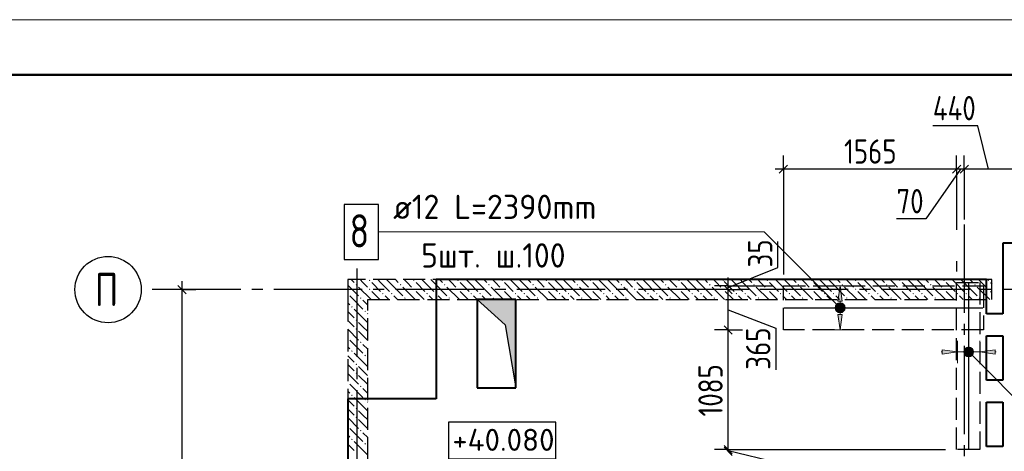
# Model space of a CAD drawing. Header units: millimetres. Extents: x 40580 to 1168286, y -220995 to 81020.
# Tile 192 of 194: x 516668 to 525581, y -90277 to -86368. Entities that reach past the tile are written whole.
import ezdxf

# ---------------------------------------------------------------- set-up
doc = ezdxf.new("R2010")
doc.units = ezdxf.units.MM
for name, pattern in [('______2', [270, 200, -70]), ('______5', [1100, 800, -100, 100, -100]), ('CENTER', [2, 1.25, -0.25, 0.25, -0.25])]:
    doc.linetypes.add(name, pattern=pattern)
for name, color, linetype, lineweight in [('Standard', 7, 'Continuous', 25), ('Высотные отметки', 7, 'Continuous', 25), ('ДОП Верх по Х', 7, 'Continuous', 25), ('ЖБ Перекрытие верхний уровень', 7, 'Continuous', 35), ('ОСИ', 7, 'CENTER', 15), ('Основная', 7, 'Continuous', 40), ('Позиционная метка номер позиции', 7, 'Continuous', 13), ('Примечания', 7, 'Continuous', 13)]:
    doc.layers.add(name, color=color, linetype=linetype, lineweight=lineweight)
doc.layers.add('ЖБ Стена верхний уровень', color=7, linetype='______2', true_color=0x656565)
doc.layers.add('Тонкие', color=7, linetype='Continuous')
doc.layers.add('ФВ-2', color=7, linetype='Continuous')
doc.styles.add('GOST 2.304', font='isocpeur.ttf', dxfattribs={"width": 0.8})
doc.styles.add('GOST 2.304-81', font='txt')
doc.styles.add('ISOCPEUR', font='isocpeur.ttf')

msp = doc.modelspace()

# ---------------------------------------------------------------- hatches: boundary and pattern name
at = {"layer": 'ДОП Верх по Х', "linetype": 'Continuous', "lineweight": 13, "transparency": 33554687}
for points in [[(524115, -88917.1), (524095, -88777.1), (524075, -88917.1)], [(525018.8, -89397.1), (525158.8, -89377.1), (525018.8, -89357.1)], [(525226.6, -89395.9), (525226.6, -89358.4), (525221.3, -89377.1)], [(525226.6, -89358.4), (525240.1, -89409.4), (525240.1, -89344.9)], [(525226.6, -89358.4), (525226.6, -89395.9), (525240.1, -89409.4)], [(525240.1, -89344.9), (525258.8, -89414.6), (525258.8, -89339.6)], [(525240.1, -89344.9), (525240.1, -89409.4), (525258.8, -89414.6)], [(525258.8, -89339.6), (525258.8, -89414.6), (525277.6, -89409.4)], [(525258.8, -89339.6), (525277.6, -89409.4), (525277.6, -89344.9)], [(525277.6, -89344.9), (525277.6, -89409.4), (525291.1, -89395.9)], [(525277.6, -89344.9), (525291.1, -89395.9), (525291.1, -89358.4)], [(525291.1, -89358.4), (525291.1, -89395.9), (525296.3, -89377.1)]]:
    msp.add_hatch(color=7, dxfattribs=at).paths.add_polyline_path(points)
for points in [[(524115, -89037.1), (524095, -89177.1), (524075, -89037.1)], [(525498.8, -89397.1), (525358.8, -89377.1), (525498.8, -89357.1)]]:
    msp.add_hatch(color=7, dxfattribs=at).paths.add_polyline_path(points, flags=16)
at = {"layer": 'ЖБ Стена верхний уровень', "linetype": 'Continuous', "lineweight": -3, "transparency": 33554687}
for points in [[(519709.3, -88769), (519715.8, -88762.5), (519722.3, -88769), (519715.8, -88775.5)], [(519829.3, -88729), (519835.8, -88722.5), (519842.3, -88729), (519835.8, -88735.5)], [(520109.3, -88769), (520115.8, -88762.5), (520122.3, -88769), (520115.8, -88775.5)], [(520229.3, -88729), (520235.8, -88722.5), (520242.3, -88729), (520235.8, -88735.5)], [(520509.3, -88769), (520515.8, -88762.5), (520522.3, -88769), (520515.8, -88775.5)], [(520629.3, -88729), (520635.8, -88722.5), (520642.3, -88729), (520635.8, -88735.5)], [(520909.3, -88769), (520915.8, -88762.5), (520922.3, -88769), (520915.8, -88775.5)], [(521029.3, -88729), (521035.8, -88722.5), (521042.3, -88729), (521035.8, -88735.5)], [(521309.3, -88769), (521315.8, -88762.5), (521322.3, -88769), (521315.8, -88775.5)], [(521429.3, -88729), (521435.8, -88722.5), (521442.3, -88729), (521435.8, -88735.5)], [(521709.3, -88769), (521715.8, -88762.5), (521722.3, -88769), (521715.8, -88775.5)], [(521829.3, -88729), (521835.8, -88722.5), (521842.3, -88729), (521835.8, -88735.5)], [(522109.3, -88769), (522115.8, -88762.5), (522122.3, -88769), (522115.8, -88775.5)], [(522229.3, -88729), (522235.8, -88722.5), (522242.3, -88729), (522235.8, -88735.5)], [(522509.3, -88769), (522515.8, -88762.5), (522522.3, -88769), (522515.8, -88775.5)], [(522629.3, -88729), (522635.8, -88722.5), (522642.3, -88729), (522635.8, -88735.5)], [(522909.3, -88769), (522915.8, -88762.5), (522922.3, -88769), (522915.8, -88775.5)], [(523029.3, -88729), (523035.8, -88722.5), (523042.3, -88729), (523035.8, -88735.5)], [(523309.3, -88769), (523315.8, -88762.5), (523322.3, -88769), (523315.8, -88775.5)], [(523429.3, -88729), (523435.8, -88722.5), (523442.3, -88729), (523435.8, -88735.5)], [(523709.3, -88769), (523715.8, -88762.5), (523722.3, -88769), (523715.8, -88775.5)], [(523829.3, -88729), (523835.8, -88722.5), (523842.3, -88729), (523835.8, -88735.5)], [(524109.3, -88769), (524115.8, -88762.5), (524122.3, -88769), (524115.8, -88775.5)], [(524229.3, -88729), (524235.8, -88722.5), (524242.3, -88729), (524235.8, -88735.5)], [(524509.3, -88769), (524515.8, -88762.5), (524522.3, -88769), (524515.8, -88775.5)], [(524629.3, -88729), (524635.8, -88722.5), (524642.3, -88729), (524635.8, -88735.5)], [(524909.3, -88769), (524915.8, -88762.5), (524922.3, -88769), (524915.8, -88775.5)], [(525029.3, -88729), (525035.8, -88722.5), (525042.3, -88729), (525035.8, -88735.5)], [(525309.3, -88769), (525315.8, -88762.5), (525322.3, -88769), (525315.8, -88775.5)], [(525429.3, -88729), (525435.8, -88722.5), (525442.3, -88729), (525435.8, -88735.5)], [(519638.8, -88845.5), (519642.3, -88849), (519638.8, -88852.4)], [(519829.3, -88809), (519835.8, -88802.5), (519842.3, -88809), (519835.8, -88815.5)], [(519949.3, -88849), (519955.8, -88842.5), (519962.3, -88849), (519955.8, -88855.5)], [(520029.3, -88849), (520035.8, -88842.5), (520042.3, -88849), (520035.8, -88855.5)], [(520229.3, -88809), (520235.8, -88802.5), (520242.3, -88809), (520235.8, -88815.5)], [(520349.3, -88849), (520355.8, -88842.5), (520362.3, -88849), (520355.8, -88855.5)], [(520429.3, -88849), (520435.8, -88842.5), (520442.3, -88849), (520435.8, -88855.5)], [(520629.3, -88809), (520635.8, -88802.5), (520642.3, -88809), (520635.8, -88815.5)], [(520749.3, -88849), (520755.8, -88842.5), (520762.3, -88849), (520755.8, -88855.5)], [(520829.3, -88849), (520835.8, -88842.5), (520842.3, -88849), (520835.8, -88855.5)], [(521029.3, -88809), (521035.8, -88802.5), (521042.3, -88809), (521035.8, -88815.5)], [(521149.3, -88849), (521155.8, -88842.5), (521162.3, -88849), (521155.8, -88855.5)], [(521229.3, -88849), (521235.8, -88842.5), (521242.3, -88849), (521235.8, -88855.5)], [(521429.3, -88809), (521435.8, -88802.5), (521442.3, -88809), (521435.8, -88815.5)], [(521549.3, -88849), (521555.8, -88842.5), (521562.3, -88849), (521555.8, -88855.5)], [(521629.3, -88849), (521635.8, -88842.5), (521642.3, -88849), (521635.8, -88855.5)], [(521829.3, -88809), (521835.8, -88802.5), (521842.3, -88809), (521835.8, -88815.5)], [(521949.3, -88849), (521955.8, -88842.5), (521962.3, -88849), (521955.8, -88855.5)], [(522029.3, -88849), (522035.8, -88842.5), (522042.3, -88849), (522035.8, -88855.5)], [(522229.3, -88809), (522235.8, -88802.5), (522242.3, -88809), (522235.8, -88815.5)], [(522349.3, -88849), (522355.8, -88842.5), (522362.3, -88849), (522355.8, -88855.5)], [(522429.3, -88849), (522435.8, -88842.5), (522442.3, -88849), (522435.8, -88855.5)], [(522629.3, -88809), (522635.8, -88802.5), (522642.3, -88809), (522635.8, -88815.5)], [(522749.3, -88849), (522755.8, -88842.5), (522762.3, -88849), (522755.8, -88855.5)], [(522829.3, -88849), (522835.8, -88842.5), (522842.3, -88849), (522835.8, -88855.5)], [(523029.3, -88809), (523035.8, -88802.5), (523042.3, -88809), (523035.8, -88815.5)], [(523149.3, -88849), (523155.8, -88842.5), (523162.3, -88849), (523155.8, -88855.5)], [(523229.3, -88849), (523235.8, -88842.5), (523242.3, -88849), (523235.8, -88855.5)], [(523429.3, -88809), (523435.8, -88802.5), (523442.3, -88809), (523435.8, -88815.5)], [(523549.3, -88849), (523555.8, -88842.5), (523562.3, -88849), (523555.8, -88855.5)], [(523629.3, -88849), (523635.8, -88842.5), (523642.3, -88849), (523635.8, -88855.5)], [(523829.3, -88809), (523835.8, -88802.5), (523842.3, -88809), (523835.8, -88815.5)], [(523949.3, -88849), (523955.8, -88842.5), (523962.3, -88849), (523955.8, -88855.5)], [(524029.3, -88849), (524035.8, -88842.5), (524042.3, -88849), (524035.8, -88855.5)], [(524229.3, -88809), (524235.8, -88802.5), (524242.3, -88809), (524235.8, -88815.5)], [(524349.3, -88849), (524355.8, -88842.5), (524362.3, -88849), (524355.8, -88855.5)], [(524429.3, -88849), (524435.8, -88842.5), (524442.3, -88849), (524435.8, -88855.5)], [(524629.3, -88809), (524635.8, -88802.5), (524642.3, -88809), (524635.8, -88815.5)], [(524749.3, -88849), (524755.8, -88842.5), (524762.3, -88849), (524755.8, -88855.5)], [(524829.3, -88849), (524835.8, -88842.5), (524842.3, -88849), (524835.8, -88855.5)], [(525029.3, -88809), (525035.8, -88802.5), (525042.3, -88809), (525035.8, -88815.5)], [(525149.3, -88849), (525155.8, -88842.5), (525162.3, -88849), (525155.8, -88855.5)], [(525229.3, -88849), (525235.8, -88842.5), (525242.3, -88849), (525235.8, -88855.5)], [(525429.3, -88809), (525435.8, -88802.5), (525442.3, -88809), (525435.8, -88815.5)], [(519749.3, -88889), (519755.8, -88882.5), (519762.3, -88889), (519755.8, -88895.5)], [(520149.3, -88889), (520155.8, -88882.5), (520162.3, -88889), (520155.8, -88895.5)], [(520549.3, -88889), (520555.8, -88882.5), (520562.3, -88889), (520555.8, -88895.5)], [(520949.3, -88889), (520955.8, -88882.5), (520962.3, -88889), (520955.8, -88895.5)], [(521349.3, -88889), (521355.8, -88882.5), (521362.3, -88889), (521355.8, -88895.5)], [(521749.3, -88889), (521755.8, -88882.5), (521762.3, -88889), (521755.8, -88895.5)], [(522149.3, -88889), (522155.8, -88882.5), (522162.3, -88889), (522155.8, -88895.5)], [(522549.3, -88889), (522555.8, -88882.5), (522562.3, -88889), (522555.8, -88895.5)], [(522949.3, -88889), (522955.8, -88882.5), (522962.3, -88889), (522955.8, -88895.5)], [(523349.3, -88889), (523355.8, -88882.5), (523362.3, -88889), (523355.8, -88895.5)], [(523749.3, -88889), (523755.8, -88882.5), (523762.3, -88889), (523755.8, -88895.5)], [(524149.3, -88889), (524155.8, -88882.5), (524162.3, -88889), (524155.8, -88895.5)], [(524549.3, -88889), (524555.8, -88882.5), (524562.3, -88889), (524555.8, -88895.5)], [(524949.3, -88889), (524955.8, -88882.5), (524962.3, -88889), (524955.8, -88895.5)], [(525349.3, -88889), (525355.8, -88882.5), (525362.3, -88889), (525355.8, -88895.5)], [(519669.3, -88969), (519675.8, -88962.5), (519682.3, -88969), (519675.8, -88975.5)], [(519789.3, -89009), (519795.8, -89002.5), (519802.3, -89009), (519795.8, -89015.5)], [(519709.3, -89089), (519715.8, -89082.5), (519722.3, -89089), (519715.8, -89095.5)], [(519709.3, -89169), (519715.8, -89162.5), (519722.3, -89169), (519715.8, -89175.5)], [(519638.8, -89245.5), (519642.3, -89249), (519638.8, -89252.4)], [(519749.3, -89289), (519755.8, -89282.5), (519762.3, -89289), (519755.8, -89295.5)], [(519669.3, -89369), (519675.8, -89362.5), (519682.3, -89369), (519675.8, -89375.5)], [(519709.3, -89489), (519715.8, -89482.5), (519722.3, -89489), (519715.8, -89495.5)], [(519789.3, -89409), (519795.8, -89402.5), (519802.3, -89409), (519795.8, -89415.5)], [(519709.3, -89569), (519715.8, -89562.5), (519722.3, -89569), (519715.8, -89575.5)], [(519638.8, -89645.5), (519642.3, -89649), (519638.8, -89652.4)], [(519749.3, -89689), (519755.8, -89682.5), (519762.3, -89689), (519755.8, -89695.5)], [(519669.3, -89769), (519675.8, -89762.5), (519682.3, -89769), (519675.8, -89775.5)], [(519789.3, -89809), (519795.8, -89802.5), (519802.3, -89809), (519795.8, -89815.5)], [(519709.3, -89889), (519715.8, -89882.5), (519722.3, -89889), (519715.8, -89895.5)], [(519709.3, -89969), (519715.8, -89962.5), (519722.3, -89969), (519715.8, -89975.5)], [(519638.8, -90045.5), (519642.3, -90049), (519638.8, -90052.4)], [(519749.3, -90089), (519755.8, -90082.5), (519762.3, -90089), (519755.8, -90095.5)], [(519669.3, -90169), (519675.8, -90162.5), (519682.3, -90169), (519675.8, -90175.5)], [(519789.3, -90209), (519795.8, -90202.5), (519802.3, -90209), (519795.8, -90215.5)]]:
    msp.add_hatch(color=7, dxfattribs=at).paths.add_polyline_path(points, flags=16)
at = {"layer": 'Позиционная метка номер позиции', "linetype": 'Continuous', "lineweight": 13, "transparency": 33554687}
for points in [[(524063.2, -89008.9), (524106.5, -88933.9), (524051.7, -88988.6)], [(524051.7, -88988.6), (524106.5, -88933.9), (524083.5, -88933.9)], [(524051.7, -88988.6), (524083.5, -88933.9), (524051.7, -88965.7)], [(524051.7, -88965.7), (524083.5, -88933.9), (524063.2, -88945.3)], [(524063.2, -89008.9), (524126.8, -88945.3), (524106.5, -88933.9)], [(524083.5, -89020.4), (524126.8, -88945.3), (524063.2, -89008.9)], [(524083.5, -89020.4), (524138.3, -88965.7), (524126.8, -88945.3)], [(524106.5, -89020.4), (524138.3, -88965.7), (524083.5, -89020.4)], [(524106.5, -89020.4), (524138.3, -88988.6), (524138.3, -88965.7)], [(524138.3, -88988.6), (524106.5, -89020.4), (524126.8, -89008.9)], [(525215.5, -89365.7), (525247.4, -89333.9), (525227, -89345.3)], [(525247.4, -89333.9), (525215.5, -89365.7), (525215.5, -89388.6)], [(525247.4, -89333.9), (525215.5, -89388.6), (525270.3, -89333.9)], [(525270.3, -89333.9), (525215.5, -89388.6), (525227, -89408.9)], [(525270.3, -89333.9), (525227, -89408.9), (525290.6, -89345.3)], [(525290.6, -89345.3), (525227, -89408.9), (525247.4, -89420.4)], [(525290.6, -89345.3), (525247.4, -89420.4), (525302.1, -89365.7)], [(525302.1, -89365.7), (525247.4, -89420.4), (525270.3, -89420.4)], [(525302.1, -89365.7), (525270.3, -89420.4), (525302.1, -89388.6)], [(525302.1, -89388.6), (525270.3, -89420.4), (525290.6, -89408.9)]]:
    msp.add_hatch(color=7, dxfattribs=at).paths.add_polyline_path(points)
at = {"layer": 'ФВ-2'}
h = msp.add_hatch(color=256, dxfattribs=at)
h.dxf.hatch_style = 1
h.paths.add_polyline_path([(521147.5, -89634.1), (521064.2, -89131.7), (520808.8, -88902.1), (521138.8, -88902.1)])
h.paths.add_polyline_path([(521147.5, -89634.1), (521138.8, -88902.1), (521158.8, -88902.1), (521158.8, -89702.1)])

# ---------------------------------------------------------------- linework, layer by layer
at = {"layer": 'Standard', "color": 7, "linetype": 'Continuous', "lineweight": -3, "transparency": 33554687}
for p, q in [((525341.4, -87329.6), (524934.8, -87329.6)), ((525438.8, -87722.1), (525341.4, -87329.6)), ((523581.8, -87722.1), (523506.8, -87722.1)), ((525183.8, -87722.1), (524871.2, -88172.1)), ((525218.8, -87722.1), (525148.8, -87722.1)), ((525658.8, -87722.1), (525218.8, -87722.1)), ((524871.2, -88172.1), (524605.2, -88172.1)), ((523531.8, -88611.6), (523531.8, -88377.1)), ((523081.8, -88794.6), (523531.8, -88611.6)), ((518138.8, -88812.1), (518138.8, -88737.1)), ((523081.8, -88777.1), (523081.8, -88702.1)), ((518138.8, -92732.1), (518138.8, -88812.1)), ((523081.8, -88812.1), (523081.8, -88777.1)), ((523081.8, -89177.1), (523081.8, -88812.1)), ((523081.8, -88994.6), (523513.4, -89162.8)), ((523081.8, -90261.1), (523081.8, -89177.1)), ((523513.4, -89162.8), (523513.4, -89538)), ((523081.8, -90277.1), (523081.8, -90261.1)), ((523081.8, -90269.1), (523531.9, -90377.1))]:
    msp.add_line(p, q, dxfattribs=at)
at = {"layer": 'Standard', "color": 251, "linetype": 'Continuous', "lineweight": -3, "true_color": 0x656565, "transparency": 33554687}
for p, q in [((523581.8, -87722.1), (523581.8, -87597.1)), ((525148.8, -87722.1), (525148.8, -87597.1)), ((525218.8, -87722.1), (525218.8, -87597.1)), ((523581.8, -87722.1), (523581.8, -88677.1)), ((523581.8, -87722.1), (523581.8, -87847.1)), ((525148.8, -87722.1), (525148.8, -87847.1)), ((525218.8, -87722.1), (525218.8, -87847.1)), ((525148.8, -88555.2), (525148.8, -88647.1)), ((518138.8, -88812.1), (517868.3, -88812.1)), ((518138.8, -88812.1), (518013.8, -88812.1)), ((518138.8, -88812.1), (518263.8, -88812.1)), ((523081.8, -88777.1), (522956.8, -88777.1)), ((523081.8, -88812.1), (522956.8, -88812.1)), ((523081.8, -88777.1), (523206.8, -88777.1)), ((523081.8, -88777.1), (523481.8, -88777.1)), ((523081.8, -88812.1), (523206.8, -88812.1)), ((523081.8, -88812.1), (523081.8, -88812.1)), ((523081.8, -89177.1), (522956.8, -89177.1)), ((523081.8, -89177.1), (523206.8, -89177.1)), ((523081.8, -89177.1), (523211.5, -89177.1)), ((523081.8, -90261.1), (522956.8, -90261.1)), ((523081.8, -90261.1), (523206.8, -90261.1))]:
    msp.add_line(p, q, dxfattribs=at)
at = {"layer": 'Standard', "color": 7, "linetype": 'Continuous', "lineweight": 25, "transparency": 33554687}
for p, q in [((523619.3, -87684.6), (523544.3, -87759.6)), ((525186.3, -87684.6), (525111.3, -87759.6)), ((525256.3, -87684.6), (525181.3, -87759.6)), ((523119.3, -88814.6), (523044.3, -88739.6)), ((518176.3, -88849.6), (518101.3, -88774.6)), ((523119.3, -88849.6), (523044.3, -88774.6)), ((523119.3, -89214.6), (523044.3, -89139.6)), ((523119.3, -90298.6), (523044.3, -90223.6)), ((523119.3, -90314.6), (523044.3, -90239.6))]:
    msp.add_line(p, q, dxfattribs=at)
at = {"layer": 'Standard', "color": 7, "linetype": 'Continuous', "lineweight": 13, "transparency": 33554687}
msp.add_lwpolyline([(514168.3, -128368.4), (543868.3, -128368.4), (543868.3, -86368.4), (514168.3, -86368.4), (514168.3, -128368.4)], close=True, dxfattribs=at)
at = {"layer": 'Standard', "color": 7, "linetype": 'Continuous', "lineweight": 50, "transparency": 33554687}
msp.add_lwpolyline([(516168.3, -86868.4), (543368.3, -86868.4), (543368.3, -127868.4), (516168.3, -127868.4), (516168.3, -86868.4)], close=True, dxfattribs=at)
at = {"layer": 'Standard', "color": 7, "linetype": 'Continuous', "lineweight": -3, "transparency": 33554687}
msp.add_lwpolyline([(525148.8, -87722.1), (524273.4, -87722.1), (524273.4, -87722.1), (523581.8, -87722.1)], dxfattribs=at)
at = {"layer": 'Standard', "color": 251, "linetype": 'Continuous', "lineweight": -3, "true_color": 0x656565, "transparency": 33554687}
for points in [[(525148.8, -87722.1), (525148.8, -87867.4), (525148.8, -87867.4), (525148.8, -88155.1), (525148.8, -88155.1), (525148.8, -88270.2)], [(525218.8, -87722.1), (525218.8, -87878.2), (525218.8, -87878.2), (525218.8, -88155.1), (525218.8, -88155.1), (525218.8, -88177.7)], [(525218.8, -87722.1), (525218.8, -87878.2), (525218.8, -87878.2), (525218.8, -88155.1), (525218.8, -88155.1), (525218.8, -88177.7)], [(523081.8, -90261.1), (523420.1, -90261.1), (523420.1, -90261.1), (523452.3, -90261.1), (523452.3, -90261.1), (525048.8, -90261.1)]]:
    msp.add_lwpolyline(points, dxfattribs=at)
at = {"layer": 'Высотные отметки', "color": 7, "linetype": 'Continuous', "lineweight": -3, "transparency": 33554687}
msp.add_lwpolyline([(520550, -90346), (521520.9, -90346), (521520.9, -90012.7), (520550, -90012.7), (520550, -90346)], dxfattribs=at)
at = {"layer": 'ДОП Верх по Х', "color": 7, "linetype": 'Continuous', "lineweight": 13, "transparency": 33554687}
msp.add_line((520051, -88290.4), (522115, -88290.4), dxfattribs=at)
at = {"layer": 'ДОП Верх по Х', "color": 7, "linetype": 'Continuous', "lineweight": 25, "transparency": 33554687}
for p, q in [((525258.8, -90254.1), (525258.8, -88754.1)), ((523587.8, -88977.1), (525387.8, -88977.1))]:
    msp.add_line(p, q, dxfattribs=at)
at = {"layer": 'ДОП Верх по Х', "color": 251, "linetype": 'Continuous', "lineweight": 13, "true_color": 0x494949, "transparency": 33554687}
for p, q in [((524095, -88777.1), (523995, -88777.1)), ((524095, -88777.1), (524075, -88917.1)), ((524115, -88917.1), (524095, -88777.1)), ((524095, -88777.1), (524195, -88777.1)), ((524095, -88777.1), (524095, -88777.1)), ((524075, -88917.1), (524115, -88917.1)), ((524095, -88947.1), (524095, -88917.1)), ((524057.5, -88977.1), (524057.5, -88977.1)), ((524095, -89177.1), (524075, -89037.1)), ((524075, -89037.1), (524115, -89037.1)), ((524095, -89037.1), (524095, -89007.1)), ((524115, -89037.1), (524095, -89177.1)), ((524132.5, -88977.1), (524132.5, -88977.1)), ((524095, -89177.1), (523995, -89177.1)), ((524095, -89177.1), (524195, -89177.1)), ((524095, -89177.1), (524095, -89177.1)), ((525158.8, -89377.1), (525158.8, -89277.1)), ((525358.8, -89377.1), (525358.8, -89277.1)), ((525018.8, -89377.1), (525008.8, -89377.1)), ((525158.8, -89377.1), (525018.8, -89357.1)), ((525018.8, -89357.1), (525018.8, -89397.1)), ((525018.8, -89397.1), (525158.8, -89377.1)), ((525158.8, -89377.1), (525158.8, -89477.1)), ((525158.8, -89377.1), (525228.8, -89377.1)), ((525258.8, -89339.6), (525258.8, -89339.6)), ((525288.8, -89377.1), (525358.8, -89377.1)), ((525358.8, -89377.1), (525498.8, -89357.1)), ((525498.8, -89397.1), (525358.8, -89377.1)), ((525358.8, -89377.1), (525358.8, -89477.1)), ((525498.8, -89357.1), (525498.8, -89397.1)), ((525498.8, -89377.1), (525508.8, -89377.1)), ((525258.8, -89414.6), (525258.8, -89414.6))]:
    msp.add_line(p, q, dxfattribs=at)
at = {"layer": 'ДОП Верх по Х', "color": 7, "linetype": 'Continuous', "lineweight": 25, "transparency": 33554687}
msp.add_lwpolyline([(519605, -88540.4), (519915, -88540.4), (519915, -88040.4), (519605, -88040.4), (519605, -88540.4)], dxfattribs=at)
at = {"layer": 'ДОП Верх по Х', "color": 251, "linetype": 'Continuous', "lineweight": 13, "true_color": 0x494949, "transparency": 33554687}
msp.add_circle((525258.8, -89377.1), 37.5, dxfattribs=at)
at = {"layer": 'ЖБ Перекрытие верхний уровень', "color": 7, "linetype": 'Continuous', "lineweight": -3, "transparency": 33554687}
for p, q in [((520438.8, -88722.1), (520438.8, -88902.1)), ((519818.8, -89802.1), (519638.8, -89802.1))]:
    msp.add_line(p, q, dxfattribs=at)
at = {"layer": 'ЖБ Стена верхний уровень', "color": 251, "linetype": '______2', "lineweight": -3, "true_color": 0x656565, "transparency": 33554687}
for p, q in [((525468.8, -88722.1), (519638.8, -88722.1)), ((519638.8, -88722.1), (519638.8, -88902.1)), ((525468.8, -88902.1), (525468.8, -88722.1)), ((519638.8, -88902.1), (519638.8, -91972.1)), ((519818.8, -91972.1), (519818.8, -88902.1)), ((519818.8, -88902.1), (525468.8, -88902.1))]:
    msp.add_line(p, q, dxfattribs=at)
at = {"layer": 'ЖБ Стена верхний уровень', "color": 9, "linetype": 'Continuous', "lineweight": -3, "true_color": 0xc7c7c7, "transparency": 33554687}
for p, q in [((519638.8, -88772), (519735.8, -88869)), ((519668.9, -88722.1), (519695.8, -88749)), ((519775.8, -88749), (519748.9, -88722.1)), ((519815.8, -88789), (519775.8, -88749)), ((519855.8, -88749), (519935.8, -88829)), ((519935.8, -88749), (519908.9, -88722.1)), ((519935.8, -88749), (520015.8, -88829)), ((519988.9, -88722.1), (520015.8, -88749)), ((520015.8, -88749), (520135.8, -88869)), ((520068.9, -88722.1), (520095.8, -88749)), ((520175.8, -88749), (520148.9, -88722.1)), ((520215.8, -88789), (520175.8, -88749)), ((520255.8, -88749), (520335.8, -88829)), ((520335.8, -88749), (520308.9, -88722.1)), ((520335.8, -88749), (520415.8, -88829)), ((520388.9, -88722.1), (520415.8, -88749)), ((520415.8, -88749), (520535.8, -88869)), ((520468.9, -88722.1), (520495.8, -88749)), ((520575.8, -88749), (520548.9, -88722.1)), ((520615.8, -88789), (520575.8, -88749)), ((520655.8, -88749), (520735.8, -88829)), ((520735.8, -88749), (520708.9, -88722.1)), ((520735.8, -88749), (520815.8, -88829)), ((520788.9, -88722.1), (520815.8, -88749)), ((520815.8, -88749), (520935.8, -88869)), ((520868.9, -88722.1), (520895.8, -88749)), ((520975.8, -88749), (520948.9, -88722.1)), ((521015.8, -88789), (520975.8, -88749)), ((521055.8, -88749), (521135.8, -88829)), ((521135.8, -88749), (521108.9, -88722.1)), ((521135.8, -88749), (521215.8, -88829)), ((521188.9, -88722.1), (521215.8, -88749)), ((521215.8, -88749), (521335.8, -88869)), ((521268.9, -88722.1), (521295.8, -88749)), ((521375.8, -88749), (521348.9, -88722.1)), ((521415.8, -88789), (521375.8, -88749)), ((521455.8, -88749), (521535.8, -88829)), ((521535.8, -88749), (521508.9, -88722.1)), ((521535.8, -88749), (521615.8, -88829)), ((521588.9, -88722.1), (521615.8, -88749)), ((521615.8, -88749), (521735.8, -88869)), ((521668.9, -88722.1), (521695.8, -88749)), ((521775.8, -88749), (521748.9, -88722.1)), ((521815.8, -88789), (521775.8, -88749)), ((521855.8, -88749), (521935.8, -88829)), ((521935.8, -88749), (521908.9, -88722.1)), ((521935.8, -88749), (522015.8, -88829)), ((521988.9, -88722.1), (522015.8, -88749)), ((522015.8, -88749), (522135.8, -88869)), ((522068.9, -88722.1), (522095.8, -88749)), ((522175.8, -88749), (522148.9, -88722.1)), ((522215.8, -88789), (522175.8, -88749)), ((522255.8, -88749), (522335.8, -88829)), ((522335.8, -88749), (522308.9, -88722.1)), ((522335.8, -88749), (522415.8, -88829)), ((522388.9, -88722.1), (522415.8, -88749)), ((522415.8, -88749), (522535.8, -88869)), ((522468.9, -88722.1), (522495.8, -88749)), ((522575.8, -88749), (522548.9, -88722.1)), ((522615.8, -88789), (522575.8, -88749)), ((522655.8, -88749), (522735.8, -88829)), ((522735.8, -88749), (522708.9, -88722.1)), ((522735.8, -88749), (522815.8, -88829)), ((522788.9, -88722.1), (522815.8, -88749)), ((522815.8, -88749), (522935.8, -88869)), ((522868.9, -88722.1), (522895.8, -88749)), ((522975.8, -88749), (522948.9, -88722.1)), ((523015.8, -88789), (522975.8, -88749)), ((523055.8, -88749), (523135.8, -88829)), ((523135.8, -88749), (523108.9, -88722.1)), ((523135.8, -88749), (523215.8, -88829)), ((523188.9, -88722.1), (523215.8, -88749)), ((523215.8, -88749), (523335.8, -88869)), ((523268.9, -88722.1), (523295.8, -88749)), ((523375.8, -88749), (523348.9, -88722.1)), ((523415.8, -88789), (523375.8, -88749)), ((523455.8, -88749), (523535.8, -88829)), ((523535.8, -88749), (523508.9, -88722.1)), ((523535.8, -88749), (523615.8, -88829)), ((523588.9, -88722.1), (523615.8, -88749)), ((523615.8, -88749), (523735.8, -88869)), ((523668.9, -88722.1), (523695.8, -88749)), ((523775.8, -88749), (523748.9, -88722.1)), ((523815.8, -88789), (523775.8, -88749)), ((523855.8, -88749), (523935.8, -88829)), ((523935.8, -88749), (523908.9, -88722.1)), ((523935.8, -88749), (524015.8, -88829)), ((523988.9, -88722.1), (524015.8, -88749)), ((524015.8, -88749), (524135.8, -88869)), ((524068.9, -88722.1), (524095.8, -88749)), ((524175.8, -88749), (524148.9, -88722.1)), ((524215.8, -88789), (524175.8, -88749)), ((524255.8, -88749), (524335.8, -88829)), ((524335.8, -88749), (524308.9, -88722.1)), ((524335.8, -88749), (524415.8, -88829)), ((524388.9, -88722.1), (524415.8, -88749)), ((524415.8, -88749), (524535.8, -88869)), ((524468.9, -88722.1), (524495.8, -88749)), ((524575.8, -88749), (524548.9, -88722.1)), ((524615.8, -88789), (524575.8, -88749)), ((524655.8, -88749), (524735.8, -88829)), ((524735.8, -88749), (524708.9, -88722.1)), ((524735.8, -88749), (524815.8, -88829)), ((524788.9, -88722.1), (524815.8, -88749)), ((524815.8, -88749), (524935.8, -88869)), ((524868.9, -88722.1), (524895.8, -88749)), ((524975.8, -88749), (524948.9, -88722.1)), ((525015.8, -88789), (524975.8, -88749)), ((525055.8, -88749), (525135.8, -88829)), ((525135.8, -88749), (525108.9, -88722.1)), ((525135.8, -88749), (525215.8, -88829)), ((525188.9, -88722.1), (525215.8, -88749)), ((525215.8, -88749), (525335.8, -88869)), ((525268.9, -88722.1), (525295.8, -88749)), ((525375.8, -88749), (525348.9, -88722.1)), ((525415.8, -88789), (525375.8, -88749)), ((525455.8, -88749), (525468.8, -88762)), ((519735.8, -88789), (519848.9, -88902.1)), ((519855.8, -88829), (519928.9, -88902.1)), ((520135.8, -88789), (520248.9, -88902.1)), ((520255.8, -88829), (520328.9, -88902.1)), ((520535.8, -88789), (520648.9, -88902.1)), ((520655.8, -88829), (520728.9, -88902.1)), ((520935.8, -88789), (521048.9, -88902.1)), ((521055.8, -88829), (521128.9, -88902.1)), ((521335.8, -88789), (521448.9, -88902.1)), ((521455.8, -88829), (521528.9, -88902.1)), ((521735.8, -88789), (521848.9, -88902.1)), ((521855.8, -88829), (521928.9, -88902.1)), ((522135.8, -88789), (522248.9, -88902.1)), ((522255.8, -88829), (522328.9, -88902.1)), ((522535.8, -88789), (522648.9, -88902.1)), ((522655.8, -88829), (522728.9, -88902.1)), ((522935.8, -88789), (523048.9, -88902.1)), ((523055.8, -88829), (523128.9, -88902.1)), ((523335.8, -88789), (523448.9, -88902.1)), ((523455.8, -88829), (523528.9, -88902.1)), ((523735.8, -88789), (523848.9, -88902.1)), ((523855.8, -88829), (523928.9, -88902.1)), ((524135.8, -88789), (524248.9, -88902.1)), ((524255.8, -88829), (524328.9, -88902.1)), ((524535.8, -88789), (524648.9, -88902.1)), ((524655.8, -88829), (524728.9, -88902.1)), ((524935.8, -88789), (525048.9, -88902.1)), ((525055.8, -88829), (525128.9, -88902.1)), ((525335.8, -88789), (525448.9, -88902.1)), ((525455.8, -88829), (525468.8, -88842)), ((519655.8, -88949), (519638.8, -88932)), ((519655.8, -88869), (519688.9, -88902.1)), ((519688.9, -88902.1), (519775.8, -88989)), ((519775.8, -88909), (519818.8, -88952)), ((520008.9, -88902.1), (519975.8, -88869)), ((520055.8, -88869), (520088.9, -88902.1)), ((520408.9, -88902.1), (520375.8, -88869)), ((520455.8, -88869), (520488.9, -88902.1)), ((520808.9, -88902.1), (520775.8, -88869)), ((520855.8, -88869), (520888.9, -88902.1)), ((521208.9, -88902.1), (521175.8, -88869)), ((521255.8, -88869), (521288.9, -88902.1)), ((521608.9, -88902.1), (521575.8, -88869)), ((521655.8, -88869), (521688.9, -88902.1)), ((522008.9, -88902.1), (521975.8, -88869)), ((522055.8, -88869), (522088.9, -88902.1)), ((522408.9, -88902.1), (522375.8, -88869)), ((522455.8, -88869), (522488.9, -88902.1)), ((522808.9, -88902.1), (522775.8, -88869)), ((522855.8, -88869), (522888.9, -88902.1)), ((523208.9, -88902.1), (523175.8, -88869)), ((523255.8, -88869), (523288.9, -88902.1)), ((523608.9, -88902.1), (523575.8, -88869)), ((523655.8, -88869), (523688.9, -88902.1)), ((524008.9, -88902.1), (523975.8, -88869)), ((524055.8, -88869), (524088.9, -88902.1)), ((524408.9, -88902.1), (524375.8, -88869)), ((524455.8, -88869), (524488.9, -88902.1)), ((524808.9, -88902.1), (524775.8, -88869)), ((524855.8, -88869), (524888.9, -88902.1)), ((525208.9, -88902.1), (525175.8, -88869)), ((525255.8, -88869), (525288.9, -88902.1)), ((519638.8, -89012), (519695.8, -89069)), ((519695.8, -88989), (519815.8, -89109)), ((519818.8, -89032), (519815.8, -89029)), ((519638.8, -89092), (519695.8, -89149)), ((519775.8, -89149), (519735.8, -89109)), ((519638.8, -89172), (519735.8, -89269)), ((519735.8, -89189), (519818.8, -89272)), ((519815.8, -89189), (519775.8, -89149)), ((519655.8, -89269), (519775.8, -89389)), ((519655.8, -89349), (519638.8, -89332)), ((519695.8, -89389), (519815.8, -89509)), ((519775.8, -89309), (519818.8, -89352)), ((519638.8, -89412), (519695.8, -89469)), ((519818.8, -89432), (519815.8, -89429)), ((519638.8, -89492), (519695.8, -89549)), ((519638.8, -89572), (519735.8, -89669)), ((519775.8, -89549), (519735.8, -89509)), ((519815.8, -89589), (519775.8, -89549)), ((519735.8, -89589), (519818.8, -89672)), ((519655.8, -89749), (519638.8, -89732)), ((519655.8, -89669), (519775.8, -89789)), ((519775.8, -89709), (519818.8, -89752)), ((519638.8, -89812), (519695.8, -89869)), ((519695.8, -89789), (519815.8, -89909)), ((519818.8, -89832), (519815.8, -89829)), ((519638.8, -89892), (519695.8, -89949)), ((519775.8, -89949), (519735.8, -89909)), ((519638.8, -89972), (519735.8, -90069)), ((519735.8, -89989), (519818.8, -90072)), ((519815.8, -89989), (519775.8, -89949)), ((519655.8, -90069), (519775.8, -90189)), ((519775.8, -90109), (519818.8, -90152)), ((519655.8, -90149), (519638.8, -90132)), ((519695.8, -90189), (519815.8, -90309)), ((519638.8, -90212), (519695.8, -90269)), ((519818.8, -90232), (519815.8, -90229))]:
    msp.add_line(p, q, dxfattribs=at)
at = {"layer": 'ОСИ', "color": 8, "linetype": '______5', "lineweight": -3, "transparency": 33554687}
for p, q in [((525218.8, -88222.1), (525218.8, -121662.1)), ((519718.8, -88622.1), (519718.8, -121662.1)), ((527469.1, -88812.1), (517768.3, -88812.1))]:
    msp.add_line(p, q, dxfattribs=at)
at = {"layer": 'ОСИ', "color": 7, "linetype": 'Continuous', "lineweight": -3, "transparency": 33554687}
msp.add_circle((517468.3, -88812.1), 300, dxfattribs=at)
at = {"layer": 'Основная', "transparency": 33554687}
for p, q in [((527168.8, -88392.1), (525568.8, -88392.1)), ((525568.8, -88392.1), (525568.8, -89032.1)), ((525418.8, -88722.1), (520438.8, -88722.1)), ((520438.8, -88722.1), (520438.8, -89802.1)), ((525418.8, -89032.1), (525418.8, -88722.1)), ((521158.8, -88902.1), (520808.8, -88902.1)), ((520808.8, -88902.1), (520808.8, -89702.1)), ((521158.8, -89702.1), (521158.8, -88902.1)), ((525568.8, -89032.1), (525418.8, -89032.1)), ((525418.8, -89632.1), (525418.8, -89232.1)), ((525418.8, -89232.1), (525568.8, -89232.1)), ((525568.8, -89232.1), (525568.8, -89632.1)), ((525568.8, -89632.1), (525418.8, -89632.1)), ((520808.8, -89702.1), (521158.8, -89702.1)), ((520438.8, -89802.1), (519638.8, -89802.1)), ((519638.8, -89802.1), (519638.8, -94032.1)), ((525418.8, -89832.1), (525568.8, -89832.1)), ((525418.8, -90232.1), (525418.8, -89832.1)), ((525568.8, -89832.1), (525568.8, -90232.1)), ((525568.8, -90232.1), (525418.8, -90232.1))]:
    msp.add_line(p, q, dxfattribs=at)
at = {"layer": 'Позиционная метка номер позиции', "color": 7, "linetype": 'Continuous', "lineweight": 13, "transparency": 33554687}
for p, q in [((524063.2, -88945.3), (524063.2, -88945.3)), ((524126.8, -88945.3), (524126.8, -88945.3)), ((524063.2, -89008.9), (524063.2, -89008.9)), ((524126.8, -89008.9), (524126.8, -89008.9)), ((525227, -89345.3), (525227, -89345.3)), ((525290.6, -89345.3), (525290.6, -89345.3)), ((525227, -89408.9), (525227, -89408.9)), ((525290.6, -89408.9), (525290.6, -89408.9))]:
    msp.add_line(p, q, dxfattribs=at)
for points in [[(524095, -88977.1), (523408.2, -88290.4), (519915, -88290.4)], [(525258.8, -89377.1), (525858.8, -89977.1), (525858.8, -90922.1), (530668.8, -90922.1)]]:
    msp.add_lwpolyline(points, dxfattribs=at)
for centre in [(524095, -88977.1), (525258.8, -89377.1)]:
    msp.add_circle(centre, 45, dxfattribs=at)
at = {"layer": 'Примечания', "color": 7, "linetype": '______2', "lineweight": -3, "transparency": 33554687}
for p, q in [((525148.8, -88747.1), (525358.8, -88747.1)), ((525148.8, -90261.1), (525148.8, -88747.1)), ((525358.8, -88747.1), (525358.8, -90261.1)), ((523581.8, -88777.1), (525393.8, -88777.1)), ((523581.8, -89177.1), (523581.8, -88777.1)), ((525393.8, -88777.1), (525393.8, -89177.1)), ((525393.8, -89177.1), (523581.8, -89177.1)), ((525358.8, -90261.1), (525148.8, -90261.1))]:
    msp.add_line(p, q, dxfattribs=at)
at = {"layer": 'Тонкие'}
for p, q in [((520808.8, -88902.1), (521064.2, -89131.7)), ((521064.2, -89131.7), (521158.8, -89702.1))]:
    msp.add_line(p, q, dxfattribs=at)

# ---------------------------------------------------------------- texts
at = {"layer": 'Standard', "color": 7, "linetype": 'Continuous', "lineweight": 25, "transparency": 33554687, "char_height": 220, "attachment_point": 7, "style": 'GOST 2.304-81'}
for s, insert, width in [('440', (524934.8, -87279.6), 531.967), ('1565', (524130.8, -87672.1), 594.589), ('70', (524605.2, -88122.1), 391.311)]:
    msp.add_mtext(s, dxfattribs=dict(at, insert=insert, width=width))
at = {"layer": 'Standard', "color": 7, "linetype": 'Continuous', "lineweight": 25, "transparency": 33554687, "char_height": 220, "attachment_point": 7, "rotation": 90, "style": 'GOST 2.304-81'}
for s, insert, width in [('35', (523481.8, -88611.6), 360.165), ('365', (523463.4, -89538), 500.826), ('1085', (523031.8, -89961.4), 610.171), ('15', (523481.8, -90580.4), 328.848)]:
    msp.add_mtext(s, dxfattribs=dict(at, insert=insert, width=width))
at = {"layer": 'Высотные отметки', "color": 7, "linetype": 'Continuous', "lineweight": -3, "transparency": 33554687, "insert": (520584, -90272.7), "char_height": 200, "width": 884.92, "attachment_point": 7, "style": 'GOST 2.304'}
msp.add_mtext('\\pxt4;{\\W1.0200;+40.080}', dxfattribs=at)
at = {"layer": 'ДОП Верх по Х', "color": 7, "linetype": 'Continuous', "lineweight": 13, "transparency": 33554687, "attachment_point": 7, "style": 'ISOCPEUR'}
for s, insert, char_height, width in [('\\W0.96;ø12 L=2390mm ', (520049, -88173), 220, 2152.025), ('\\W0.78;8', (519655, -88430.4), 300, 326.834), ('\\W0.95;5шт. ш.100 ', (520302, -88613), 220, 1666.172)]:
    msp.add_mtext(s, dxfattribs=dict(at, insert=insert, char_height=char_height, width=width))
at = {"layer": 'ОСИ', "color": 7, "linetype": 'Continuous', "lineweight": 25, "transparency": 33554687, "insert": (517348.3, -88962.1), "char_height": 300, "width": 359.839, "attachment_point": 7, "style": 'ISOCPEUR'}
msp.add_mtext('\\W0.80;П', dxfattribs=at)

doc.saveas('drawing.dxf')
